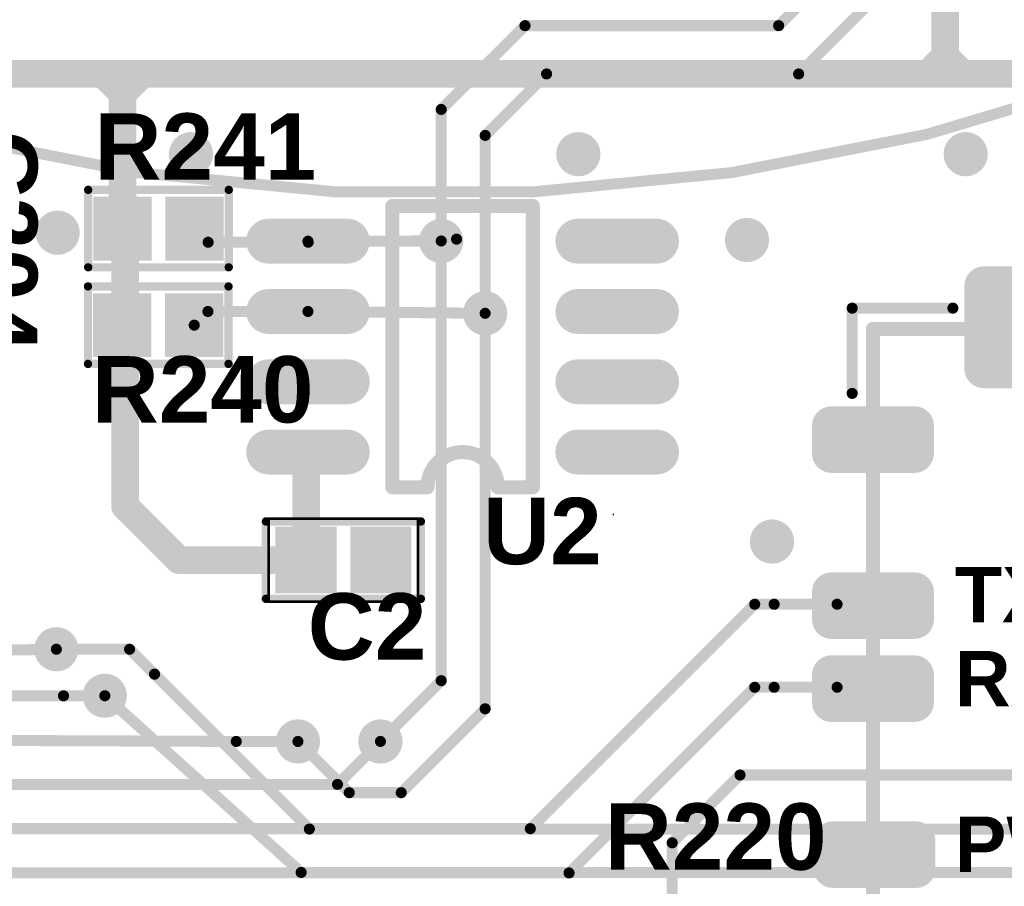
# Model space of a CAD drawing. Header units: inches. Extents: x -60 to 68, y -60 to 60.
# Tile 15 of 78: x -7 to 10, y -50 to -34. Entities that reach past the tile are written whole.
import ezdxf

# ---------------------------------------------------------------- set-up
doc = ezdxf.new("R2010")
doc.units = ezdxf.units.IN
for name, color, linetype in [('Bottom Copper', 5, 'Continuous'), ('Mechanical 13', 56, 'Continuous'), ('Mechanical 15', 56, 'Continuous'), ('PENTA', 56, 'Continuous'), ('Top Copper', 1, 'Continuous'), ('Top Mask', 216, 'Continuous'), ('Top Overlay', 2, 'Continuous'), ('Top Paste', 8, 'Continuous'), ('Via Holes', 16, 'Continuous')]:
    doc.layers.add(name, color=color, linetype=linetype)
doc.styles.add('Arial', font='txt', dxfattribs={"height": 0.2})
doc.styles.add('Arial_Bold', font='txt', dxfattribs={"height": 0.2})

# ---------------------------------------------------------------- blocks, each defined once
blk = doc.blocks.new('CAPC0603_72')
at = {"layer": 'Top Copper'}
for points in [[(-1.125, -0.5), (-1.125, 0.5), (-0.225, 0.5), (-0.225, -0.5)], [(0.225, -0.5), (0.225, 0.5), (1.125, 0.5), (1.125, -0.5)]]:
    blk.add_hatch(color=1, dxfattribs=at).paths.add_polyline_path(points)
at = {"layer": 'Top Mask'}
for points in [[(-1.227, -0.602), (-1.227, 0.602), (-0.123, 0.602), (-0.123, -0.602)], [(0.123, -0.602), (0.123, 0.602), (1.227, 0.602), (1.227, -0.602)]]:
    blk.add_hatch(color=216, dxfattribs=at).paths.add_polyline_path(points)
at = {"layer": 'Top Paste'}
for points in [[(-1.125, -0.5), (-1.125, 0.5), (-0.225, 0.5), (-0.225, -0.5)], [(0.225, -0.5), (0.225, 0.5), (1.125, 0.5), (1.125, -0.5)]]:
    blk.add_hatch(color=8, dxfattribs=at).paths.add_polyline_path(points)
at = {"layer": 'Mechanical 15'}
for points in [[(-1.35, -0.75, 0.05, 0.05, 0), (-1.35, 0.75, 0.05, 0.05, 0)], [(-1.35, 0.75, 0.05, 0.05, 0), (1.35, 0.75, 0.05, 0.05, 0)], [(1.35, 0.75, 0.05, 0.05, 0), (1.35, -0.75, 0.05, 0.05, 0)], [(-1.35, -0.75, 0.05, 0.05, 0), (1.35, -0.75, 0.05, 0.05, 0)]]:
    blk.add_lwpolyline(points, format="xyseb", dxfattribs=at)
for points in [[(-1.362, 0.75, 0.025, 0.025, 1), (-1.338, 0.75, 0.025, 0.025, 1)], [(-1.362, 0.75, 0.025, 0.025, 1), (-1.338, 0.75, 0.025, 0.025, 1)], [(1.337, 0.75, 0.025, 0.025, 1), (1.362, 0.75, 0.025, 0.025, 1)], [(1.337, 0.75, 0.025, 0.025, 1), (1.362, 0.75, 0.025, 0.025, 1)], [(-1.362, -0.75, 0.025, 0.025, 1), (-1.338, -0.75, 0.025, 0.025, 1)], [(-1.362, -0.75, 0.025, 0.025, 1), (-1.338, -0.75, 0.025, 0.025, 1)], [(1.337, -0.75, 0.025, 0.025, 1), (1.362, -0.75, 0.025, 0.025, 1)], [(1.337, -0.75, 0.025, 0.025, 1), (1.362, -0.75, 0.025, 0.025, 1)]]:
    blk.add_lwpolyline(points, format="xyseb", close=True, dxfattribs=at)
at = {"layer": 'Top Overlay'}
for points in [[(-1.4, 0.7, 0.15, 0.15, 0), (1.4, 0.7, 0.15, 0.15, 0)], [(-1.4, -0.7, 0.15, 0.15, 0), (-1.4, 0.7, 0.15, 0.15, 0)], [(1.4, -0.7, 0.15, 0.15, 0), (1.4, 0.7, 0.15, 0.15, 0)], [(-1.4, -0.7, 0.15, 0.15, 0), (1.4, -0.7, 0.15, 0.15, 0)]]:
    blk.add_lwpolyline(points, format="xyseb", dxfattribs=at)
for points in [[(-1.438, 0.7, 0.075, 0.075, 1), (-1.362, 0.7, 0.075, 0.075, 1)], [(-1.438, 0.7, 0.075, 0.075, 1), (-1.362, 0.7, 0.075, 0.075, 1)], [(1.362, 0.7, 0.075, 0.075, 1), (1.438, 0.7, 0.075, 0.075, 1)], [(1.362, 0.7, 0.075, 0.075, 1), (1.438, 0.7, 0.075, 0.075, 1)], [(-1.438, -0.7, 0.075, 0.075, 1), (-1.362, -0.7, 0.075, 0.075, 1)], [(-1.438, -0.7, 0.075, 0.075, 1), (-1.362, -0.7, 0.075, 0.075, 1)], [(1.362, -0.7, 0.075, 0.075, 1), (1.438, -0.7, 0.075, 0.075, 1)], [(1.362, -0.7, 0.075, 0.075, 1), (1.438, -0.7, 0.075, 0.075, 1)]]:
    blk.add_lwpolyline(points, format="xyseb", close=True, dxfattribs=at)
blk = doc.blocks.new('JDY_25M_ESS__PADS_RST_PWRC_91')
at = {"layer": 'Top Copper'}
h = blk.add_hatch(color=1, dxfattribs=at)
edge = h.paths.add_edge_path()
edge.add_arc((2.004, 19.28), 0.25, 180, 270)
edge.add_line((2.004, 19.03), (2.504, 19.03))
edge.add_arc((2.504, 19.28), 0.25, 270, 360)
edge.add_line((2.754, 19.28), (2.754, 20.78))
edge.add_arc((2.504, 20.78), 0.25, 0, 90)
edge.add_line((2.504, 21.03), (2.004, 21.03))
edge.add_arc((2.004, 20.78), 0.25, 90, 180)
edge.add_line((1.754, 20.78), (1.754, 19.28))
h = blk.add_hatch(color=1, dxfattribs=at)
edge = h.paths.add_edge_path()
edge.add_arc((-0.75, 18.25), 0.25, 90, 180)
edge.add_line((-1, 18.25), (-1, 17.75))
edge.add_arc((-0.75, 17.75), 0.25, 180, 270)
edge.add_line((-0.75, 17.5), (0.75, 17.5))
edge.add_arc((0.75, 17.75), 0.25, 270, 360)
edge.add_line((1, 17.75), (1, 18.25))
edge.add_arc((0.75, 18.25), 0.25, 0, 90)
edge.add_line((0.75, 18.5), (-0.75, 18.5))
h = blk.add_hatch(color=1, dxfattribs=at)
edge = h.paths.add_edge_path()
edge.add_arc((-0.75, 15.25), 0.25, 90, 180)
edge.add_line((-1, 15.25), (-1, 14.75))
edge.add_arc((-0.75, 14.75), 0.25, 180, 270)
edge.add_line((-0.75, 14.5), (0.75, 14.5))
edge.add_arc((0.75, 14.75), 0.25, 270, 360)
edge.add_line((1, 14.75), (1, 15.25))
edge.add_arc((0.75, 15.25), 0.25, 0, 90)
edge.add_line((0.75, 15.5), (-0.75, 15.5))
h = blk.add_hatch(color=1, dxfattribs=at)
edge = h.paths.add_edge_path()
edge.add_arc((-0.75, 13.75), 0.25, 90, 180)
edge.add_line((-1, 13.75), (-1, 13.25))
edge.add_arc((-0.75, 13.25), 0.25, 180, 270)
edge.add_line((-0.75, 13), (0.75, 13))
edge.add_arc((0.75, 13.25), 0.25, 270, 360)
edge.add_line((1, 13.25), (1, 13.75))
edge.add_arc((0.75, 13.75), 0.25, 0, 90)
edge.add_line((0.75, 14), (-0.75, 14))
h = blk.add_hatch(color=1, dxfattribs=at)
edge = h.paths.add_edge_path()
edge.add_arc((-0.723, 10.75), 0.25, 90, 180)
edge.add_line((-0.973, 10.75), (-0.973, 10.25))
edge.add_arc((-0.723, 10.25), 0.25, 180, 270)
edge.add_line((-0.723, 10), (0.777, 10))
edge.add_arc((0.777, 10.25), 0.25, 270, 360)
edge.add_line((1.027, 10.25), (1.027, 10.75))
edge.add_arc((0.777, 10.75), 0.25, 0, 90)
edge.add_line((0.777, 11), (-0.723, 11))
at = {"layer": 'Top Mask'}
h = blk.add_hatch(color=216, dxfattribs=at)
edge = h.paths.add_edge_path()
edge.add_arc((2.004, 19.28), 0.352, 180, 270)
edge.add_line((2.004, 18.928), (2.504, 18.928))
edge.add_arc((2.504, 19.28), 0.352, 270, 360)
edge.add_line((2.855, 19.28), (2.855, 20.78))
edge.add_arc((2.504, 20.78), 0.352, 0, 90)
edge.add_line((2.504, 21.132), (2.004, 21.132))
edge.add_arc((2.004, 20.78), 0.352, 90, 180)
edge.add_line((1.652, 20.78), (1.652, 19.28))
h = blk.add_hatch(color=216, dxfattribs=at)
edge = h.paths.add_edge_path()
edge.add_arc((-0.75, 18.25), 0.352, 90, 180)
edge.add_line((-1.102, 18.25), (-1.102, 17.75))
edge.add_arc((-0.75, 17.75), 0.352, 180, 270)
edge.add_line((-0.75, 17.398), (0.75, 17.398))
edge.add_arc((0.75, 17.75), 0.352, 270, 360)
edge.add_line((1.102, 17.75), (1.102, 18.25))
edge.add_arc((0.75, 18.25), 0.352, 0, 90)
edge.add_line((0.75, 18.602), (-0.75, 18.602))
h = blk.add_hatch(color=216, dxfattribs=at)
edge = h.paths.add_edge_path()
edge.add_arc((-0.75, 15.25), 0.352, 90, 180)
edge.add_line((-1.102, 15.25), (-1.102, 14.75))
edge.add_arc((-0.75, 14.75), 0.352, 180, 270)
edge.add_line((-0.75, 14.398), (0.75, 14.398))
edge.add_arc((0.75, 14.75), 0.352, 270, 360)
edge.add_line((1.102, 14.75), (1.102, 15.25))
edge.add_arc((0.75, 15.25), 0.352, 0, 90)
edge.add_line((0.75, 15.602), (-0.75, 15.602))
h = blk.add_hatch(color=216, dxfattribs=at)
edge = h.paths.add_edge_path()
edge.add_arc((-0.75, 13.75), 0.352, 90, 180)
edge.add_line((-1.102, 13.75), (-1.102, 13.25))
edge.add_arc((-0.75, 13.25), 0.352, 180, 270)
edge.add_line((-0.75, 12.898), (0.75, 12.898))
edge.add_arc((0.75, 13.25), 0.352, 270, 360)
edge.add_line((1.102, 13.25), (1.102, 13.75))
edge.add_arc((0.75, 13.75), 0.352, 0, 90)
edge.add_line((0.75, 14.102), (-0.75, 14.102))
h = blk.add_hatch(color=216, dxfattribs=at)
edge = h.paths.add_edge_path()
edge.add_arc((-0.723, 10.75), 0.352, 90, 180)
edge.add_line((-1.075, 10.75), (-1.075, 10.25))
edge.add_arc((-0.723, 10.25), 0.352, 180, 270)
edge.add_line((-0.723, 9.898), (0.777, 9.898))
edge.add_arc((0.777, 10.25), 0.352, 270, 360)
edge.add_line((1.129, 10.25), (1.129, 10.75))
edge.add_arc((0.777, 10.75), 0.352, 0, 90)
edge.add_line((0.777, 11.102), (-0.723, 11.102))
at = {"layer": 'Top Paste'}
h = blk.add_hatch(color=8, dxfattribs=at)
edge = h.paths.add_edge_path()
edge.add_arc((2.004, 19.28), 0.25, 180, 270)
edge.add_line((2.004, 19.03), (2.504, 19.03))
edge.add_arc((2.504, 19.28), 0.25, 270, 360)
edge.add_line((2.754, 19.28), (2.754, 20.78))
edge.add_arc((2.504, 20.78), 0.25, 0, 90)
edge.add_line((2.504, 21.03), (2.004, 21.03))
edge.add_arc((2.004, 20.78), 0.25, 90, 180)
edge.add_line((1.754, 20.78), (1.754, 19.28))
h = blk.add_hatch(color=8, dxfattribs=at)
edge = h.paths.add_edge_path()
edge.add_arc((-0.75, 18.25), 0.25, 90, 180)
edge.add_line((-1, 18.25), (-1, 17.75))
edge.add_arc((-0.75, 17.75), 0.25, 180, 270)
edge.add_line((-0.75, 17.5), (0.75, 17.5))
edge.add_arc((0.75, 17.75), 0.25, 270, 360)
edge.add_line((1, 17.75), (1, 18.25))
edge.add_arc((0.75, 18.25), 0.25, 0, 90)
edge.add_line((0.75, 18.5), (-0.75, 18.5))
h = blk.add_hatch(color=8, dxfattribs=at)
edge = h.paths.add_edge_path()
edge.add_arc((-0.75, 15.25), 0.25, 90, 180)
edge.add_line((-1, 15.25), (-1, 14.75))
edge.add_arc((-0.75, 14.75), 0.25, 180, 270)
edge.add_line((-0.75, 14.5), (0.75, 14.5))
edge.add_arc((0.75, 14.75), 0.25, 270, 360)
edge.add_line((1, 14.75), (1, 15.25))
edge.add_arc((0.75, 15.25), 0.25, 0, 90)
edge.add_line((0.75, 15.5), (-0.75, 15.5))
h = blk.add_hatch(color=8, dxfattribs=at)
edge = h.paths.add_edge_path()
edge.add_arc((-0.75, 13.75), 0.25, 90, 180)
edge.add_line((-1, 13.75), (-1, 13.25))
edge.add_arc((-0.75, 13.25), 0.25, 180, 270)
edge.add_line((-0.75, 13), (0.75, 13))
edge.add_arc((0.75, 13.25), 0.25, 270, 360)
edge.add_line((1, 13.25), (1, 13.75))
edge.add_arc((0.75, 13.75), 0.25, 0, 90)
edge.add_line((0.75, 14), (-0.75, 14))
h = blk.add_hatch(color=8, dxfattribs=at)
edge = h.paths.add_edge_path()
edge.add_arc((-0.723, 10.75), 0.25, 90, 180)
edge.add_line((-0.973, 10.75), (-0.973, 10.25))
edge.add_arc((-0.723, 10.25), 0.25, 180, 270)
edge.add_line((-0.723, 10), (0.777, 10))
edge.add_arc((0.777, 10.25), 0.25, 270, 360)
edge.add_line((1.027, 10.25), (1.027, 10.75))
edge.add_arc((0.777, 10.75), 0.25, 0, 90)
edge.add_line((0.777, 11), (-0.723, 11))
at = {"layer": 'Mechanical 13'}
for points in [[(0, 20, 0.254, 0.254, 0), (15, 20, 0.254, 0.254, 0)], [(0, 0, 0.254, 0.254, 0), (0, 20, 0.254, 0.254, 0)]]:
    blk.add_lwpolyline(points, format="xyseb", dxfattribs=at)
blk.add_lwpolyline([(-0.064, 20, 0.127, 0.127, 1), (0.064, 20, 0.127, 0.127, 1)], format="xyseb", close=True, dxfattribs=at)
blk.add_lwpolyline([(-0.064, 20, 0.127, 0.127, 1), (0.064, 20, 0.127, 0.127, 1)], format="xyseb", close=True, dxfattribs=at)
at = {"layer": 'Top Overlay'}
for points in [[(-0.375, 18.835, 0.2, 0.2, 0), (-0.375, 20.375, 0.2, 0.2, 0)], [(-0.375, 20.375, 0.2, 0.2, 0), (1.445, 20.375, 0.2, 0.2, 0)]]:
    blk.add_lwpolyline(points, format="xyseb", dxfattribs=at)
for points in [[(-0.425, 20.375, 0.1, 0.1, 1), (-0.325, 20.375, 0.1, 0.1, 1)], [(-0.425, 20.375, 0.1, 0.1, 1), (-0.325, 20.375, 0.1, 0.1, 1)], [(1.395, 20.375, 0.1, 0.1, 1), (1.495, 20.375, 0.1, 0.1, 1)], [(-0.425, 18.835, 0.1, 0.1, 1), (-0.325, 18.835, 0.1, 0.1, 1)]]:
    blk.add_lwpolyline(points, format="xyseb", close=True, dxfattribs=at)
at = {"layer": 'Top Overlay', "style": 'Arial_Bold'}
for s, p in [('TXD', (1.48, 14.7)), ('RXD', (1.48, 13.18)), ('PWRC', (1.48, 10.189))]:
    blk.add_text(s, height=1, rotation=360, dxfattribs=at).set_placement(p)
blk = doc.blocks.new('SOIC8_93')
at = {"layer": 'Top Copper'}
h = blk.add_hatch(color=1, dxfattribs=at)
edge = h.paths.add_edge_path()
edge.add_arc((-0.711, 0), 0.305, 90, 270)
edge.add_line((-0.711, -0.305), (0.711, -0.305))
edge.add_arc((0.711, 0), 0.305, 270, 450)
edge.add_line((0.711, 0.305), (-0.711, 0.305))
h = blk.add_hatch(color=1, dxfattribs=at)
edge = h.paths.add_edge_path()
edge.add_arc((4.877, 0), 0.305, 90, 270)
edge.add_line((4.877, -0.305), (6.299, -0.305))
edge.add_arc((6.299, 0), 0.305, 270, 450)
edge.add_line((6.299, 0.305), (4.877, 0.305))
h = blk.add_hatch(color=1, dxfattribs=at)
edge = h.paths.add_edge_path()
edge.add_arc((-0.711, -1.27), 0.305, 90, 270)
edge.add_line((-0.711, -1.575), (0.711, -1.575))
edge.add_arc((0.711, -1.27), 0.305, 270, 450)
edge.add_line((0.711, -0.965), (-0.711, -0.965))
h = blk.add_hatch(color=1, dxfattribs=at)
edge = h.paths.add_edge_path()
edge.add_arc((4.877, -1.27), 0.305, 90, 270)
edge.add_line((4.877, -1.575), (6.299, -1.575))
edge.add_arc((6.299, -1.27), 0.305, 270, 450)
edge.add_line((6.299, -0.965), (4.877, -0.965))
h = blk.add_hatch(color=1, dxfattribs=at)
edge = h.paths.add_edge_path()
edge.add_arc((-0.711, -2.54), 0.305, 90, 270)
edge.add_line((-0.711, -2.845), (0.711, -2.845))
edge.add_arc((0.711, -2.54), 0.305, 270, 450)
edge.add_line((0.711, -2.235), (-0.711, -2.235))
h = blk.add_hatch(color=1, dxfattribs=at)
edge = h.paths.add_edge_path()
edge.add_arc((4.877, -2.54), 0.305, 90, 270)
edge.add_line((4.877, -2.845), (6.299, -2.845))
edge.add_arc((6.299, -2.54), 0.305, 270, 450)
edge.add_line((6.299, -2.235), (4.877, -2.235))
h = blk.add_hatch(color=1, dxfattribs=at)
edge = h.paths.add_edge_path()
edge.add_arc((-0.711, -3.81), 0.305, 90, 270)
edge.add_line((-0.711, -4.115), (0.711, -4.115))
edge.add_arc((0.711, -3.81), 0.305, 270, 450)
edge.add_line((0.711, -3.505), (-0.711, -3.505))
h = blk.add_hatch(color=1, dxfattribs=at)
edge = h.paths.add_edge_path()
edge.add_arc((4.877, -3.81), 0.305, 90, 270)
edge.add_line((4.877, -4.115), (6.299, -4.115))
edge.add_arc((6.299, -3.81), 0.305, 270, 450)
edge.add_line((6.299, -3.505), (4.877, -3.505))
at = {"layer": 'Top Mask'}
h = blk.add_hatch(color=216, dxfattribs=at)
edge = h.paths.add_edge_path()
edge.add_arc((-0.711, 0), 0.406, 90, 270)
edge.add_line((-0.711, -0.406), (0.711, -0.406))
edge.add_arc((0.711, 0), 0.406, 270, 450)
edge.add_line((0.711, 0.406), (-0.711, 0.406))
h = blk.add_hatch(color=216, dxfattribs=at)
edge = h.paths.add_edge_path()
edge.add_arc((4.877, 0), 0.406, 90, 270)
edge.add_line((4.877, -0.406), (6.299, -0.406))
edge.add_arc((6.299, 0), 0.406, 270, 450)
edge.add_line((6.299, 0.406), (4.877, 0.406))
h = blk.add_hatch(color=216, dxfattribs=at)
edge = h.paths.add_edge_path()
edge.add_arc((-0.711, -1.27), 0.406, 90, 270)
edge.add_line((-0.711, -1.676), (0.711, -1.676))
edge.add_arc((0.711, -1.27), 0.406, 270, 450)
edge.add_line((0.711, -0.864), (-0.711, -0.864))
h = blk.add_hatch(color=216, dxfattribs=at)
edge = h.paths.add_edge_path()
edge.add_arc((4.877, -1.27), 0.406, 90, 270)
edge.add_line((4.877, -1.676), (6.299, -1.676))
edge.add_arc((6.299, -1.27), 0.406, 270, 450)
edge.add_line((6.299, -0.864), (4.877, -0.864))
h = blk.add_hatch(color=216, dxfattribs=at)
edge = h.paths.add_edge_path()
edge.add_arc((-0.711, -2.54), 0.406, 90, 270)
edge.add_line((-0.711, -2.946), (0.711, -2.946))
edge.add_arc((0.711, -2.54), 0.406, 270, 450)
edge.add_line((0.711, -2.134), (-0.711, -2.134))
h = blk.add_hatch(color=216, dxfattribs=at)
edge = h.paths.add_edge_path()
edge.add_arc((4.877, -2.54), 0.406, 90, 270)
edge.add_line((4.877, -2.946), (6.299, -2.946))
edge.add_arc((6.299, -2.54), 0.406, 270, 450)
edge.add_line((6.299, -2.134), (4.877, -2.134))
h = blk.add_hatch(color=216, dxfattribs=at)
edge = h.paths.add_edge_path()
edge.add_arc((-0.711, -3.81), 0.406, 90, 270)
edge.add_line((-0.711, -4.216), (0.711, -4.216))
edge.add_arc((0.711, -3.81), 0.406, 270, 450)
edge.add_line((0.711, -3.404), (-0.711, -3.404))
h = blk.add_hatch(color=216, dxfattribs=at)
edge = h.paths.add_edge_path()
edge.add_arc((4.877, -3.81), 0.406, 90, 270)
edge.add_line((4.877, -4.216), (6.299, -4.216))
edge.add_arc((6.299, -3.81), 0.406, 270, 450)
edge.add_line((6.299, -3.404), (4.877, -3.404))
at = {"layer": 'Top Paste'}
h = blk.add_hatch(color=8, dxfattribs=at)
edge = h.paths.add_edge_path()
edge.add_arc((-0.711, 0), 0.305, 90, 270)
edge.add_line((-0.711, -0.305), (0.711, -0.305))
edge.add_arc((0.711, 0), 0.305, 270, 450)
edge.add_line((0.711, 0.305), (-0.711, 0.305))
h = blk.add_hatch(color=8, dxfattribs=at)
edge = h.paths.add_edge_path()
edge.add_arc((4.877, 0), 0.305, 90, 270)
edge.add_line((4.877, -0.305), (6.299, -0.305))
edge.add_arc((6.299, 0), 0.305, 270, 450)
edge.add_line((6.299, 0.305), (4.877, 0.305))
h = blk.add_hatch(color=8, dxfattribs=at)
edge = h.paths.add_edge_path()
edge.add_arc((-0.711, -1.27), 0.305, 90, 270)
edge.add_line((-0.711, -1.575), (0.711, -1.575))
edge.add_arc((0.711, -1.27), 0.305, 270, 450)
edge.add_line((0.711, -0.965), (-0.711, -0.965))
h = blk.add_hatch(color=8, dxfattribs=at)
edge = h.paths.add_edge_path()
edge.add_arc((4.877, -1.27), 0.305, 90, 270)
edge.add_line((4.877, -1.575), (6.299, -1.575))
edge.add_arc((6.299, -1.27), 0.305, 270, 450)
edge.add_line((6.299, -0.965), (4.877, -0.965))
h = blk.add_hatch(color=8, dxfattribs=at)
edge = h.paths.add_edge_path()
edge.add_arc((-0.711, -2.54), 0.305, 90, 270)
edge.add_line((-0.711, -2.845), (0.711, -2.845))
edge.add_arc((0.711, -2.54), 0.305, 270, 450)
edge.add_line((0.711, -2.235), (-0.711, -2.235))
h = blk.add_hatch(color=8, dxfattribs=at)
edge = h.paths.add_edge_path()
edge.add_arc((4.877, -2.54), 0.305, 90, 270)
edge.add_line((4.877, -2.845), (6.299, -2.845))
edge.add_arc((6.299, -2.54), 0.305, 270, 450)
edge.add_line((6.299, -2.235), (4.877, -2.235))
h = blk.add_hatch(color=8, dxfattribs=at)
edge = h.paths.add_edge_path()
edge.add_arc((-0.711, -3.81), 0.305, 90, 270)
edge.add_line((-0.711, -4.115), (0.711, -4.115))
edge.add_arc((0.711, -3.81), 0.305, 270, 450)
edge.add_line((0.711, -3.505), (-0.711, -3.505))
h = blk.add_hatch(color=8, dxfattribs=at)
edge = h.paths.add_edge_path()
edge.add_arc((4.877, -3.81), 0.305, 90, 270)
edge.add_line((4.877, -4.115), (6.299, -4.115))
edge.add_arc((6.299, -3.81), 0.305, 270, 450)
edge.add_line((6.299, -3.505), (4.877, -3.505))
at = {"layer": 'Top Overlay'}
for points in [[(2.159, 0.635, 0.254, 0.254, 0), (1.524, 0.635, 0.254, 0.254, 0)], [(1.524, 0.635, 0.254, 0.254, 0), (1.524, -4.445, 0.254, 0.254, 0)], [(3.429, 0.635, 0.254, 0.254, -1), (2.159, 0.635, 0.254, 0.254, 0)], [(4.064, 0.635, 0.254, 0.254, 0), (3.429, 0.635, 0.254, 0.254, 0)], [(4.064, -4.445, 0.254, 0.254, 0), (4.064, 0.635, 0.254, 0.254, 0)], [(4.064, -4.445, 0.254, 0.254, 0), (1.524, -4.445, 0.254, 0.254, 0)]]:
    blk.add_lwpolyline(points, format="xyseb", dxfattribs=at)
for points in [[(1.46, 0.635, 0.127, 0.127, 1), (1.587, 0.635, 0.127, 0.127, 1)], [(1.46, 0.635, 0.127, 0.127, 1), (1.587, 0.635, 0.127, 0.127, 1)], [(2.095, 0.635, 0.127, 0.127, 1), (2.223, 0.635, 0.127, 0.127, 1)], [(2.095, 0.635, 0.127, 0.127, 1), (2.223, 0.635, 0.127, 0.127, 1)], [(3.365, 0.635, 0.127, 0.127, 1), (3.493, 0.635, 0.127, 0.127, 1)], [(3.365, 0.635, 0.127, 0.127, 1), (3.493, 0.635, 0.127, 0.127, 1)], [(4, 0.635, 0.127, 0.127, 1), (4.128, 0.635, 0.127, 0.127, 1)], [(4, 0.635, 0.127, 0.127, 1), (4.128, 0.635, 0.127, 0.127, 1)], [(1.46, -4.445, 0.127, 0.127, 1), (1.587, -4.445, 0.127, 0.127, 1)], [(1.46, -4.445, 0.127, 0.127, 1), (1.587, -4.445, 0.127, 0.127, 1)], [(4, -4.445, 0.127, 0.127, 1), (4.128, -4.445, 0.127, 0.127, 1)], [(4, -4.445, 0.127, 0.127, 1), (4.128, -4.445, 0.127, 0.127, 1)]]:
    blk.add_lwpolyline(points, format="xyseb", close=True, dxfattribs=at)
at = {"layer": 'Top Overlay', "style": 'Arial'}
blk.add_text('.', height=0.2, dxfattribs=at).set_placement((0.03, 1.114))
blk = doc.blocks.new('RES0603_96')
at = {"layer": 'Top Copper'}
for points in [[(-1.075, -0.475), (-1.075, 0.475), (-0.225, 0.475), (-0.225, -0.475)], [(0.225, -0.475), (0.225, 0.475), (1.075, 0.475), (1.075, -0.475)]]:
    blk.add_hatch(color=1, dxfattribs=at).paths.add_polyline_path(points)
at = {"layer": 'Top Mask'}
for points in [[(-1.177, -0.577), (-1.177, 0.577), (-0.123, 0.577), (-0.123, -0.577)], [(0.123, -0.577), (0.123, 0.577), (1.177, 0.577), (1.177, -0.577)]]:
    blk.add_hatch(color=216, dxfattribs=at).paths.add_polyline_path(points)
at = {"layer": 'Top Paste'}
for points in [[(-1.075, -0.475), (-1.075, 0.475), (-0.225, 0.475), (-0.225, -0.475)], [(0.225, -0.475), (0.225, 0.475), (1.075, 0.475), (1.075, -0.475)]]:
    blk.add_hatch(color=8, dxfattribs=at).paths.add_polyline_path(points)
at = {"layer": 'Top Overlay'}
for points in [[(1.27, 0.7, 0.15, 0.15, 0), (-1.27, 0.7, 0.15, 0.15, 0)], [(-1.27, 0.7, 0.15, 0.15, 0), (-1.27, -0.7, 0.15, 0.15, 0)], [(1.27, 0.7, 0.15, 0.15, 0), (1.27, -0.7, 0.15, 0.15, 0)], [(1.27, -0.7, 0.15, 0.15, 0), (-1.27, -0.7, 0.15, 0.15, 0)]]:
    blk.add_lwpolyline(points, format="xyseb", dxfattribs=at)
for points in [[(-1.307, 0.7, 0.075, 0.075, 1), (-1.232, 0.7, 0.075, 0.075, 1)], [(-1.307, 0.7, 0.075, 0.075, 1), (-1.232, 0.7, 0.075, 0.075, 1)], [(1.233, 0.7, 0.075, 0.075, 1), (1.308, 0.7, 0.075, 0.075, 1)], [(1.233, 0.7, 0.075, 0.075, 1), (1.308, 0.7, 0.075, 0.075, 1)], [(-1.307, -0.7, 0.075, 0.075, 1), (-1.232, -0.7, 0.075, 0.075, 1)], [(-1.307, -0.7, 0.075, 0.075, 1), (-1.232, -0.7, 0.075, 0.075, 1)], [(1.233, -0.7, 0.075, 0.075, 1), (1.308, -0.7, 0.075, 0.075, 1)], [(1.233, -0.7, 0.075, 0.075, 1), (1.308, -0.7, 0.075, 0.075, 1)]]:
    blk.add_lwpolyline(points, format="xyseb", close=True, dxfattribs=at)
blk = doc.blocks.new('RES0603_97')
at = {"layer": 'Top Copper'}
for points in [[(-1.075, -0.475), (-1.075, 0.475), (-0.225, 0.475), (-0.225, -0.475)], [(0.225, -0.475), (0.225, 0.475), (1.075, 0.475), (1.075, -0.475)]]:
    blk.add_hatch(color=1, dxfattribs=at).paths.add_polyline_path(points)
at = {"layer": 'Top Mask'}
for points in [[(-1.177, -0.577), (-1.177, 0.577), (-0.123, 0.577), (-0.123, -0.577)], [(0.123, -0.577), (0.123, 0.577), (1.177, 0.577), (1.177, -0.577)]]:
    blk.add_hatch(color=216, dxfattribs=at).paths.add_polyline_path(points)
at = {"layer": 'Top Paste'}
for points in [[(-1.075, -0.475), (-1.075, 0.475), (-0.225, 0.475), (-0.225, -0.475)], [(0.225, -0.475), (0.225, 0.475), (1.075, 0.475), (1.075, -0.475)]]:
    blk.add_hatch(color=8, dxfattribs=at).paths.add_polyline_path(points)
at = {"layer": 'Top Overlay'}
for points in [[(-1.27, 0.7, 0.15, 0.15, 0), (-1.27, -0.7, 0.15, 0.15, 0)], [(1.27, 0.7, 0.15, 0.15, 0), (-1.27, 0.7, 0.15, 0.15, 0)], [(1.27, 0.7, 0.15, 0.15, 0), (1.27, -0.7, 0.15, 0.15, 0)], [(1.27, -0.7, 0.15, 0.15, 0), (-1.27, -0.7, 0.15, 0.15, 0)]]:
    blk.add_lwpolyline(points, format="xyseb", dxfattribs=at)
for points in [[(-1.307, 0.7, 0.075, 0.075, 1), (-1.232, 0.7, 0.075, 0.075, 1)], [(-1.307, 0.7, 0.075, 0.075, 1), (-1.232, 0.7, 0.075, 0.075, 1)], [(1.233, 0.7, 0.075, 0.075, 1), (1.308, 0.7, 0.075, 0.075, 1)], [(1.233, 0.7, 0.075, 0.075, 1), (1.308, 0.7, 0.075, 0.075, 1)], [(-1.307, -0.7, 0.075, 0.075, 1), (-1.232, -0.7, 0.075, 0.075, 1)], [(-1.307, -0.7, 0.075, 0.075, 1), (-1.232, -0.7, 0.075, 0.075, 1)], [(1.233, -0.7, 0.075, 0.075, 1), (1.308, -0.7, 0.075, 0.075, 1)], [(1.233, -0.7, 0.075, 0.075, 1), (1.308, -0.7, 0.075, 0.075, 1)]]:
    blk.add_lwpolyline(points, format="xyseb", close=True, dxfattribs=at)

msp = doc.modelspace()

# ---------------------------------------------------------------- hatches: boundary and pattern name
at = {"layer": 'Bottom Copper'}
h = msp.add_hatch(color=5, dxfattribs=at)
edge = h.paths.add_edge_path()
edge.add_arc((-4.398, -36.436), 0.4, 0, 360)
h = msp.add_hatch(color=5, dxfattribs=at)
edge = h.paths.add_edge_path()
edge.add_arc((2.602, -36.436), 0.4, 0, 360)
h = msp.add_hatch(color=5, dxfattribs=at)
edge = h.paths.add_edge_path()
edge.add_arc((9.602, -36.436), 0.4, 0, 360)
h = msp.add_hatch(color=5, dxfattribs=at)
edge = h.paths.add_edge_path()
edge.add_arc((-6.808, -37.856), 0.4, 0, 360)
h = msp.add_hatch(color=5, dxfattribs=at)
edge = h.paths.add_edge_path()
edge.add_arc((0.124, -38.005), 0.4, 0, 360)
h = msp.add_hatch(color=5, dxfattribs=at)
edge = h.paths.add_edge_path()
edge.add_arc((5.65, -37.987), 0.4, 0, 360)
h = msp.add_hatch(color=5, dxfattribs=at)
edge = h.paths.add_edge_path()
edge.add_arc((0.918, -39.312), 0.4, 0, 360)
h = msp.add_hatch(color=5, dxfattribs=at)
edge = h.paths.add_edge_path()
edge.add_arc((6.102, -43.436), 0.4, 0, 360)
h = msp.add_hatch(color=5, dxfattribs=at)
edge = h.paths.add_edge_path()
edge.add_arc((-6.831, -45.382), 0.4, 0, 360)
h = msp.add_hatch(color=5, dxfattribs=at)
edge = h.paths.add_edge_path()
edge.add_arc((-5.955, -46.222), 0.4, 0, 360)
h = msp.add_hatch(color=5, dxfattribs=at)
edge = h.paths.add_edge_path()
edge.add_arc((-2.465, -47.048), 0.4, 0, 360)
h = msp.add_hatch(color=5, dxfattribs=at)
edge = h.paths.add_edge_path()
edge.add_arc((-0.974, -47.048), 0.4, 0, 360)
at = {"layer": 'Top Copper'}
for points in [[(9.229, -34.313), (8.56, -34.982), (9.897, -34.982)], [(-5.635, -35.695), (-6.303, -35.026), (-4.966, -35.026)]]:
    msp.add_hatch(color=1, dxfattribs=at).paths.add_polyline_path(points)
h = msp.add_hatch(color=1, dxfattribs=at)
edge = h.paths.add_edge_path()
edge.add_arc((-4.398, -36.436), 0.4, 0, 360)
h = msp.add_hatch(color=1, dxfattribs=at)
edge = h.paths.add_edge_path()
edge.add_arc((2.602, -36.436), 0.4, 0, 360)
h = msp.add_hatch(color=1, dxfattribs=at)
edge = h.paths.add_edge_path()
edge.add_arc((9.602, -36.436), 0.4, 0, 360)
h = msp.add_hatch(color=1, dxfattribs=at)
edge = h.paths.add_edge_path()
edge.add_arc((-6.808, -37.856), 0.4, 0, 360)
h = msp.add_hatch(color=1, dxfattribs=at)
edge = h.paths.add_edge_path()
edge.add_arc((0.124, -38.005), 0.4, 0, 360)
h = msp.add_hatch(color=1, dxfattribs=at)
edge = h.paths.add_edge_path()
edge.add_arc((5.65, -37.987), 0.4, 0, 360)
h = msp.add_hatch(color=1, dxfattribs=at)
edge = h.paths.add_edge_path()
edge.add_arc((0.918, -39.312), 0.4, 0, 360)
h = msp.add_hatch(color=1, dxfattribs=at)
edge = h.paths.add_edge_path()
edge.add_arc((6.102, -43.436), 0.4, 0, 360)
h = msp.add_hatch(color=1, dxfattribs=at)
edge = h.paths.add_edge_path()
edge.add_arc((-6.831, -45.382), 0.4, 0, 360)
h = msp.add_hatch(color=1, dxfattribs=at)
edge = h.paths.add_edge_path()
edge.add_arc((-5.955, -46.222), 0.4, 0, 360)
h = msp.add_hatch(color=1, dxfattribs=at)
edge = h.paths.add_edge_path()
edge.add_arc((-2.465, -47.048), 0.4, 0, 360)
h = msp.add_hatch(color=1, dxfattribs=at)
edge = h.paths.add_edge_path()
edge.add_arc((-0.974, -47.048), 0.4, 0, 360)
at = {"layer": 'Via Holes'}
h = msp.add_hatch(color=7, dxfattribs=at)
edge = h.paths.add_edge_path()
edge.add_arc((-4.398, -36.436), 0.2, 0, 360)
h = msp.add_hatch(color=7, dxfattribs=at)
edge = h.paths.add_edge_path()
edge.add_arc((2.602, -36.436), 0.2, 0, 360)
h = msp.add_hatch(color=7, dxfattribs=at)
edge = h.paths.add_edge_path()
edge.add_arc((9.602, -36.436), 0.2, 0, 360)
h = msp.add_hatch(color=7, dxfattribs=at)
edge = h.paths.add_edge_path()
edge.add_arc((-6.808, -37.856), 0.2, 0, 360)
h = msp.add_hatch(color=7, dxfattribs=at)
edge = h.paths.add_edge_path()
edge.add_arc((0.124, -38.005), 0.2, 0, 360)
h = msp.add_hatch(color=7, dxfattribs=at)
edge = h.paths.add_edge_path()
edge.add_arc((5.65, -37.987), 0.2, 0, 360)
h = msp.add_hatch(color=7, dxfattribs=at)
edge = h.paths.add_edge_path()
edge.add_arc((0.918, -39.312), 0.2, 0, 360)
h = msp.add_hatch(color=7, dxfattribs=at)
edge = h.paths.add_edge_path()
edge.add_arc((6.102, -43.436), 0.2, 0, 360)
h = msp.add_hatch(color=7, dxfattribs=at)
edge = h.paths.add_edge_path()
edge.add_arc((-6.831, -45.382), 0.2, 0, 360)
h = msp.add_hatch(color=7, dxfattribs=at)
edge = h.paths.add_edge_path()
edge.add_arc((-5.955, -46.222), 0.2, 0, 360)
h = msp.add_hatch(color=7, dxfattribs=at)
edge = h.paths.add_edge_path()
edge.add_arc((-2.465, -47.048), 0.2, 0, 360)
h = msp.add_hatch(color=7, dxfattribs=at)
edge = h.paths.add_edge_path()
edge.add_arc((-0.974, -47.048), 0.2, 0, 360)

# ---------------------------------------------------------------- linework, layer by layer
at = {"layer": 'Bottom Copper'}
for points in [[(6.222, -34.114, 0.2, 0.2, 0), (8.355, -31.98, 0.2, 0.2, 0)], [(6.583, -34.987, 0.2, 0.2, 0), (9.229, -32.342, 0.2, 0.2, 0)], [(0.124, -35.627, 0.2, 0.2, 0), (1.638, -34.114, 0.2, 0.2, 0)], [(1.638, -34.114, 0.2, 0.2, 0), (6.222, -34.114, 0.2, 0.2, 0)], [(0.918, -36.097, 0.2, 0.2, 0), (2.028, -34.987, 0.2, 0.2, 0)], [(2.028, -34.987, 0.2, 0.2, 0), (6.583, -34.987, 0.2, 0.2, 0)], [(0.124, -38.005, 0.2, 0.2, 0), (0.124, -35.627, 0.2, 0.2, 0)], [(0.918, -39.312, 0.2, 0.2, 0), (0.918, -36.097, 0.2, 0.2, 0)], [(0.124, -45.95, 0.2, 0.2, 0), (0.124, -38.005, 0.2, 0.2, 0)], [(0.918, -46.458, 0.2, 0.2, 0), (0.918, -39.312, 0.2, 0.2, 0)], [(-6.831, -45.382, 0.2, 0.2, 0), (-5.507, -45.382, 0.2, 0.2, 0)], [(-5.507, -45.382, 0.2, 0.2, 0), (-5.057, -45.832, 0.2, 0.2, 0)], [(-5.057, -45.832, 0.2, 0.2, 0), (-2.259, -48.631, 0.2, 0.2, 0)], [(-5.057, -45.832, 0.2, 0.2, 0), (-5.057, -45.832, 0.2, 0.2, 0)], [(-0.974, -47.048, 0.2, 0.2, 0), (0.124, -45.95, 0.2, 0.2, 0)], [(-5.955, -46.222, 0.2, 0.2, 0), (-2.407, -49.415, 0.2, 0.2, 0)], [(-0.598, -47.974, 0.2, 0.2, 0), (0.918, -46.458, 0.2, 0.2, 0)], [(-2.465, -47.048, 0.2, 0.2, 0), (-1.538, -47.974, 0.2, 0.2, 0)], [(-1.538, -47.974, 0.2, 0.2, 0), (-0.598, -47.974, 0.2, 0.2, 0)], [(-2.259, -48.631, 0.2, 0.2, 0), (14.803, -48.631, 0.2, 0.2, 0)], [(-2.407, -49.415, 0.2, 0.2, 0), (15.312, -49.415, 0.2, 0.2, 0)]]:
    msp.add_lwpolyline(points, format="xyseb", dxfattribs=at)
for points in [[(1.588, -34.114, 0.1, 0.1, 1), (1.688, -34.114, 0.1, 0.1, 1)], [(1.588, -34.114, 0.1, 0.1, 1), (1.688, -34.114, 0.1, 0.1, 1)], [(6.172, -34.114, 0.1, 0.1, 1), (6.272, -34.114, 0.1, 0.1, 1)], [(6.172, -34.114, 0.1, 0.1, 1), (6.272, -34.114, 0.1, 0.1, 1)], [(1.978, -34.987, 0.1, 0.1, 1), (2.078, -34.987, 0.1, 0.1, 1)], [(1.978, -34.987, 0.1, 0.1, 1), (2.078, -34.987, 0.1, 0.1, 1)], [(6.533, -34.987, 0.1, 0.1, 1), (6.633, -34.987, 0.1, 0.1, 1)], [(6.533, -34.987, 0.1, 0.1, 1), (6.633, -34.987, 0.1, 0.1, 1)], [(0.074, -35.627, 0.1, 0.1, 1), (0.174, -35.627, 0.1, 0.1, 1)], [(0.074, -35.627, 0.1, 0.1, 1), (0.174, -35.627, 0.1, 0.1, 1)], [(0.868, -36.097, 0.1, 0.1, 1), (0.968, -36.097, 0.1, 0.1, 1)], [(0.868, -36.097, 0.1, 0.1, 1), (0.968, -36.097, 0.1, 0.1, 1)], [(0.074, -38.005, 0.1, 0.1, 1), (0.174, -38.005, 0.1, 0.1, 1)], [(0.074, -38.005, 0.1, 0.1, 1), (0.174, -38.005, 0.1, 0.1, 1)], [(0.868, -39.312, 0.1, 0.1, 1), (0.968, -39.312, 0.1, 0.1, 1)], [(0.868, -39.312, 0.1, 0.1, 1), (0.968, -39.312, 0.1, 0.1, 1)], [(-6.881, -45.382, 0.1, 0.1, 1), (-6.781, -45.382, 0.1, 0.1, 1)], [(-5.557, -45.382, 0.1, 0.1, 1), (-5.457, -45.382, 0.1, 0.1, 1)], [(-5.557, -45.382, 0.1, 0.1, 1), (-5.457, -45.382, 0.1, 0.1, 1)], [(-5.107, -45.832, 0.1, 0.1, 1), (-5.007, -45.832, 0.1, 0.1, 1)], [(-5.107, -45.832, 0.1, 0.1, 1), (-5.007, -45.832, 0.1, 0.1, 1)], [(-5.107, -45.832, 0.1, 0.1, 1), (-5.007, -45.832, 0.1, 0.1, 1)], [(-5.107, -45.832, 0.1, 0.1, 1), (-5.007, -45.832, 0.1, 0.1, 1)], [(0.074, -45.95, 0.1, 0.1, 1), (0.174, -45.95, 0.1, 0.1, 1)], [(0.074, -45.95, 0.1, 0.1, 1), (0.174, -45.95, 0.1, 0.1, 1)], [(-6.005, -46.222, 0.1, 0.1, 1), (-5.905, -46.222, 0.1, 0.1, 1)], [(0.868, -46.458, 0.1, 0.1, 1), (0.968, -46.458, 0.1, 0.1, 1)], [(0.868, -46.458, 0.1, 0.1, 1), (0.968, -46.458, 0.1, 0.1, 1)], [(-2.515, -47.048, 0.1, 0.1, 1), (-2.415, -47.048, 0.1, 0.1, 1)], [(-1.024, -47.048, 0.1, 0.1, 1), (-0.924, -47.048, 0.1, 0.1, 1)], [(-1.588, -47.974, 0.1, 0.1, 1), (-1.488, -47.974, 0.1, 0.1, 1)], [(-1.588, -47.974, 0.1, 0.1, 1), (-1.488, -47.974, 0.1, 0.1, 1)], [(-0.648, -47.974, 0.1, 0.1, 1), (-0.548, -47.974, 0.1, 0.1, 1)], [(-0.648, -47.974, 0.1, 0.1, 1), (-0.548, -47.974, 0.1, 0.1, 1)], [(-2.309, -48.631, 0.1, 0.1, 1), (-2.209, -48.631, 0.1, 0.1, 1)], [(-2.309, -48.631, 0.1, 0.1, 1), (-2.209, -48.631, 0.1, 0.1, 1)], [(-2.457, -49.415, 0.1, 0.1, 1), (-2.357, -49.415, 0.1, 0.1, 1)], [(-2.457, -49.415, 0.1, 0.1, 1), (-2.357, -49.415, 0.1, 0.1, 1)]]:
    msp.add_lwpolyline(points, format="xyseb", close=True, dxfattribs=at)
at = {"layer": 'PENTA'}
msp.add_lwpolyline([(21.842, -30.063, 0.2, 0.2, -0.324929), (-21.843, -30.062, 0.2, 0.2, 0)], format="xyseb", dxfattribs=at)
at = {"layer": 'Top Copper'}
for points in [[(9.229, -34.982, 0.5, 0.5, 0), (9.229, -27.738, 0.5, 0.5, 0)], [(-22.076, -34.982, 0.5, 0.5, 0), (-5.59, -34.982, 0.5, 0.5, 0)], [(-5.635, -35.026, 0.5, 0.5, 0), (-5.59, -34.982, 0.5, 0.5, 0)], [(-5.635, -37.781, 0.5, 0.5, 0), (-5.635, -35.026, 0.5, 0.5, 0)], [(-5.59, -34.982, 0.5, 0.5, 0), (9.229, -34.982, 0.5, 0.5, 0)], [(9.229, -34.982, 0.5, 0.5, 0), (21.937, -34.982, 0.5, 0.5, 0)], [(-5.59, -42.797, 0.5, 0.5, 0), (-5.59, -37.781, 0.5, 0.5, 0)], [(0.124, -38.005, 0.2, 0.2, 0), (0.401, -37.972, 0.2, 0.2, 0)], [(-4.088, -38.028, 0.2, 0.2, 0), (-2.279, -38.028, 0.2, 0.2, 0)], [(-2.284, -38.009, 0.2, 0.2, 0), (0.124, -38.005, 0.2, 0.2, 0)], [(-4.339, -39.526, 0.2, 0.2, 0), (-4.092, -39.279, 0.2, 0.2, 0)], [(-4.092, -39.279, 0.2, 0.2, 0), (-2.284, -39.279, 0.2, 0.2, 0)], [(-2.284, -39.279, 0.2, 0.2, 0), (0.918, -39.312, 0.2, 0.2, 0)], [(-2.319, -41.855, 0.5, 0.5, 0), (-2.284, -41.819, 0.5, 0.5, 0)], [(-2.319, -43.772, 0.5, 0.5, 0), (-2.319, -41.855, 0.5, 0.5, 0)], [(-5.59, -42.797, 0.5, 0.5, 0), (-4.615, -43.772, 0.5, 0.5, 0)], [(-4.615, -43.772, 0.5, 0.5, 0), (-2.319, -43.772, 0.5, 0.5, 0)], [(1.734, -48.624, 0.2, 0.2, 0), (5.789, -44.569, 0.2, 0.2, 0)], [(5.789, -44.569, 0.2, 0.2, 0), (6.14, -44.569, 0.2, 0.2, 0)], [(6.14, -44.569, 0.2, 0.2, 0), (7.278, -44.569, 0.2, 0.2, 0)], [(-9.387, -45.424, 0.2, 0.2, 0), (-6.831, -45.382, 0.2, 0.2, 0)], [(2.434, -49.424, 0.2, 0.2, 0), (5.789, -46.069, 0.2, 0.2, 0)], [(5.789, -46.069, 0.2, 0.2, 0), (6.14, -46.069, 0.2, 0.2, 0)], [(6.14, -46.069, 0.2, 0.2, 0), (7.278, -46.069, 0.2, 0.2, 0)], [(-9.387, -46.224, 0.2, 0.2, 0), (-6.702, -46.224, 0.2, 0.2, 0)], [(-6.702, -46.224, 0.2, 0.2, 0), (-5.955, -46.222, 0.2, 0.2, 0)], [(-9.387, -47.024, 0.2, 0.2, 0), (-3.58, -47.048, 0.2, 0.2, 0)], [(-3.58, -47.048, 0.2, 0.2, 0), (-2.465, -47.048, 0.2, 0.2, 0)], [(-1.75, -47.824, 0.2, 0.2, 0), (-0.974, -47.048, 0.2, 0.2, 0)], [(4.298, -48.88, 0.2, 0.2, 0), (5.524, -47.654, 0.2, 0.2, 0)], [(5.524, -47.654, 0.2, 0.2, 0), (22.164, -47.654, 0.2, 0.2, 0)], [(-9.387, -47.824, 0.2, 0.2, 0), (-1.75, -47.824, 0.2, 0.2, 0)], [(-9.387, -48.624, 0.2, 0.2, 0), (1.734, -48.624, 0.2, 0.2, 0)], [(4.298, -50.503, 0.2, 0.2, 0), (4.298, -48.88, 0.2, 0.2, 0)], [(-9.387, -49.424, 0.2, 0.2, 0), (2.434, -49.424, 0.2, 0.2, 0)]]:
    msp.add_lwpolyline(points, format="xyseb", dxfattribs=at)
for points in [[(-5.76, -35.026, 0.25, 0.25, 1), (-5.51, -35.026, 0.25, 0.25, 1)], [(-5.76, -35.026, 0.25, 0.25, 1), (-5.51, -35.026, 0.25, 0.25, 1)], [(-5.715, -34.982, 0.25, 0.25, 1), (-5.465, -34.982, 0.25, 0.25, 1)], [(-5.715, -34.982, 0.25, 0.25, 1), (-5.465, -34.982, 0.25, 0.25, 1)], [(-5.715, -34.982, 0.25, 0.25, 1), (-5.465, -34.982, 0.25, 0.25, 1)], [(9.104, -34.982, 0.25, 0.25, 1), (9.354, -34.982, 0.25, 0.25, 1)], [(9.104, -34.982, 0.25, 0.25, 1), (9.354, -34.982, 0.25, 0.25, 1)], [(9.104, -34.982, 0.25, 0.25, 1), (9.354, -34.982, 0.25, 0.25, 1)], [(-5.76, -37.781, 0.25, 0.25, 1), (-5.51, -37.781, 0.25, 0.25, 1)], [(-5.715, -37.781, 0.25, 0.25, 1), (-5.465, -37.781, 0.25, 0.25, 1)], [(0.351, -37.972, 0.1, 0.1, 1), (0.451, -37.972, 0.1, 0.1, 1)], [(-4.138, -38.028, 0.1, 0.1, 1), (-4.038, -38.028, 0.1, 0.1, 1)], [(-2.334, -38.009, 0.1, 0.1, 1), (-2.234, -38.009, 0.1, 0.1, 1)], [(-2.329, -38.028, 0.1, 0.1, 1), (-2.229, -38.028, 0.1, 0.1, 1)], [(0.074, -38.005, 0.1, 0.1, 1), (0.174, -38.005, 0.1, 0.1, 1)], [(0.074, -38.005, 0.1, 0.1, 1), (0.174, -38.005, 0.1, 0.1, 1)], [(-4.142, -39.279, 0.1, 0.1, 1), (-4.042, -39.279, 0.1, 0.1, 1)], [(-4.142, -39.279, 0.1, 0.1, 1), (-4.042, -39.279, 0.1, 0.1, 1)], [(-2.334, -39.279, 0.1, 0.1, 1), (-2.234, -39.279, 0.1, 0.1, 1)], [(-2.334, -39.279, 0.1, 0.1, 1), (-2.234, -39.279, 0.1, 0.1, 1)], [(0.868, -39.312, 0.1, 0.1, 1), (0.968, -39.312, 0.1, 0.1, 1)], [(-4.389, -39.526, 0.1, 0.1, 1), (-4.289, -39.526, 0.1, 0.1, 1)], [(-2.444, -41.855, 0.25, 0.25, 1), (-2.194, -41.855, 0.25, 0.25, 1)], [(-2.444, -41.855, 0.25, 0.25, 1), (-2.194, -41.855, 0.25, 0.25, 1)], [(-2.409, -41.819, 0.25, 0.25, 1), (-2.159, -41.819, 0.25, 0.25, 1)], [(-5.715, -42.797, 0.25, 0.25, 1), (-5.465, -42.797, 0.25, 0.25, 1)], [(-5.715, -42.797, 0.25, 0.25, 1), (-5.465, -42.797, 0.25, 0.25, 1)], [(-4.74, -43.772, 0.25, 0.25, 1), (-4.49, -43.772, 0.25, 0.25, 1)], [(-4.74, -43.772, 0.25, 0.25, 1), (-4.49, -43.772, 0.25, 0.25, 1)], [(-2.444, -43.772, 0.25, 0.25, 1), (-2.194, -43.772, 0.25, 0.25, 1)], [(-2.444, -43.772, 0.25, 0.25, 1), (-2.194, -43.772, 0.25, 0.25, 1)], [(5.739, -44.569, 0.1, 0.1, 1), (5.839, -44.569, 0.1, 0.1, 1)], [(5.739, -44.569, 0.1, 0.1, 1), (5.839, -44.569, 0.1, 0.1, 1)], [(6.09, -44.569, 0.1, 0.1, 1), (6.19, -44.569, 0.1, 0.1, 1)], [(6.09, -44.569, 0.1, 0.1, 1), (6.19, -44.569, 0.1, 0.1, 1)], [(7.228, -44.569, 0.1, 0.1, 1), (7.328, -44.569, 0.1, 0.1, 1)], [(-6.881, -45.382, 0.1, 0.1, 1), (-6.781, -45.382, 0.1, 0.1, 1)], [(5.739, -46.069, 0.1, 0.1, 1), (5.839, -46.069, 0.1, 0.1, 1)], [(5.739, -46.069, 0.1, 0.1, 1), (5.839, -46.069, 0.1, 0.1, 1)], [(6.09, -46.069, 0.1, 0.1, 1), (6.19, -46.069, 0.1, 0.1, 1)], [(6.09, -46.069, 0.1, 0.1, 1), (6.19, -46.069, 0.1, 0.1, 1)], [(7.228, -46.069, 0.1, 0.1, 1), (7.328, -46.069, 0.1, 0.1, 1)], [(-6.752, -46.224, 0.1, 0.1, 1), (-6.652, -46.224, 0.1, 0.1, 1)], [(-6.752, -46.224, 0.1, 0.1, 1), (-6.652, -46.224, 0.1, 0.1, 1)], [(-6.005, -46.222, 0.1, 0.1, 1), (-5.905, -46.222, 0.1, 0.1, 1)], [(-3.63, -47.048, 0.1, 0.1, 1), (-3.53, -47.048, 0.1, 0.1, 1)], [(-3.63, -47.048, 0.1, 0.1, 1), (-3.53, -47.048, 0.1, 0.1, 1)], [(-2.515, -47.048, 0.1, 0.1, 1), (-2.415, -47.048, 0.1, 0.1, 1)], [(-1.024, -47.048, 0.1, 0.1, 1), (-0.924, -47.048, 0.1, 0.1, 1)], [(5.474, -47.654, 0.1, 0.1, 1), (5.574, -47.654, 0.1, 0.1, 1)], [(5.474, -47.654, 0.1, 0.1, 1), (5.574, -47.654, 0.1, 0.1, 1)], [(-1.8, -47.824, 0.1, 0.1, 1), (-1.7, -47.824, 0.1, 0.1, 1)], [(-1.8, -47.824, 0.1, 0.1, 1), (-1.7, -47.824, 0.1, 0.1, 1)], [(1.684, -48.624, 0.1, 0.1, 1), (1.784, -48.624, 0.1, 0.1, 1)], [(1.684, -48.624, 0.1, 0.1, 1), (1.784, -48.624, 0.1, 0.1, 1)], [(4.248, -48.88, 0.1, 0.1, 1), (4.348, -48.88, 0.1, 0.1, 1)], [(4.248, -48.88, 0.1, 0.1, 1), (4.348, -48.88, 0.1, 0.1, 1)], [(2.384, -49.424, 0.1, 0.1, 1), (2.484, -49.424, 0.1, 0.1, 1)], [(2.384, -49.424, 0.1, 0.1, 1), (2.484, -49.424, 0.1, 0.1, 1)]]:
    msp.add_lwpolyline(points, format="xyseb", close=True, dxfattribs=at)

# ---------------------------------------------------------------- block references
at = {"rotation": 180}
for name, p in [('RES0603_96', (-4.985, -37.781)), ('SOIC8_93', (3.304, -41.819)), ('RES0603_97', (-4.989, -39.526))]:
    msp.add_blockref(name, p, dxfattribs=at)
for name, p in [('JDY_25M_ESS__PADS_RST_PWRC_91', (7.926, -59.594)), ('CAPC0603_72', (-1.644, -43.772))]:
    msp.add_blockref(name, p)

# ---------------------------------------------------------------- texts
at = {"layer": 'Top Overlay', "style": 'Arial_Bold'}
for s, p in [('R241', (-6.14, -36.9)), ('R240', (-6.191, -41.286)), ('U2', (0.88, -43.846)), ('C2', (-2.288, -45.57)), ('R220', (3.081, -49.367))]:
    msp.add_text(s, height=1.2, dxfattribs=at).set_placement(p)
msp.add_text('C204', height=1.2, rotation=270, dxfattribs=at).set_placement((-8.374, -36.008))

doc.saveas('drawing.dxf')
